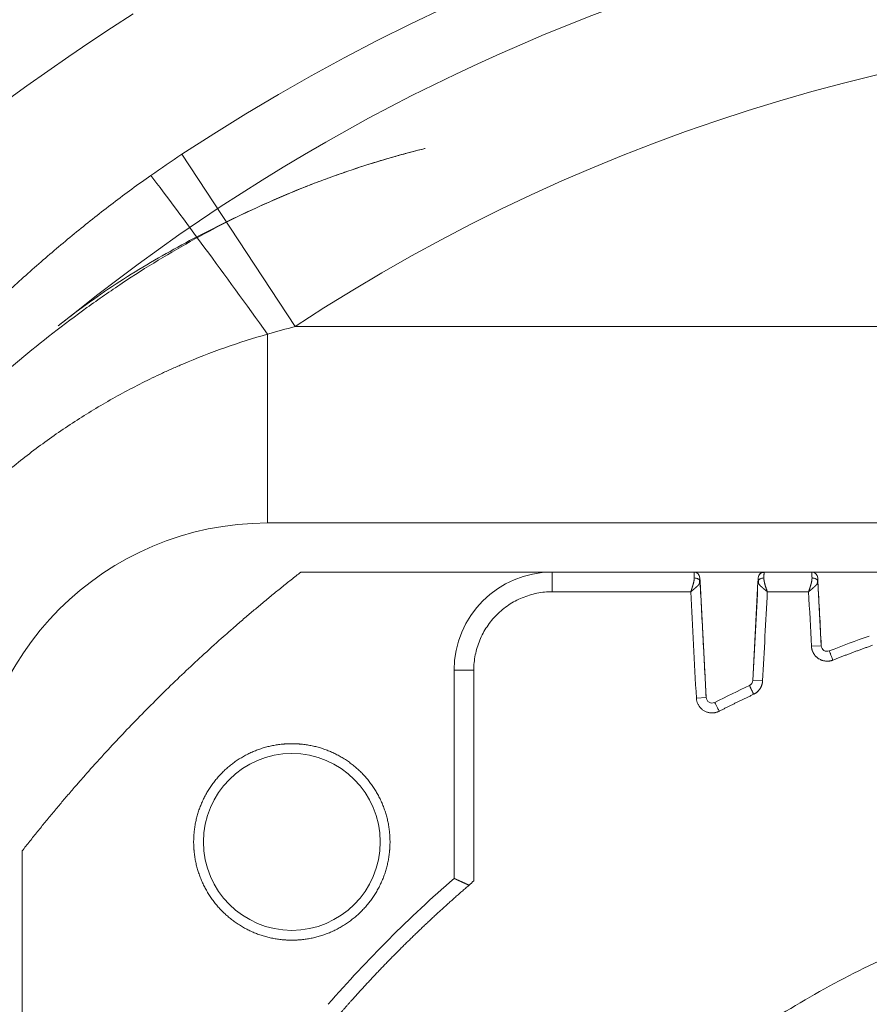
# Model space of a CAD drawing. Header units: millimetres. Extents: x 51337 to 61814, y -21781 to -12277.
# Tile 249 of 256: x 59190 to 59233, y -20671 to -20621. Entities that reach past the tile are written whole.
import ezdxf

# ---------------------------------------------------------------- set-up
doc = ezdxf.new("R2010")
doc.units = ezdxf.units.MM
doc.header["$LTSCALE"] = 0.3175
doc.layers.add('1轮廓实线层', color=7, linetype='Continuous', lineweight=18)

msp = doc.modelspace()

# ---------------------------------------------------------------- linework, layer by layer
at = {"layer": '1轮廓实线层'}
for p, q in [((59198.42383, -20627.71203), (59204.20186, -20636.47664)), ((59204.20186, -20636.47664), (59306.38491, -20636.47664)), ((59202.79339, -20646.47664), (59202.79339, -20636.86481)), ((59202.79339, -20646.47664), (59307.79339, -20646.47664)), ((59217.29337, -20648.97664), (59204.48738, -20648.97664)), ((59217.29339, -20648.97664), (59224.5087, -20648.97664)), ((59224.5087, -20648.97664), (59217.29339, -20648.97664)), ((59217.29339, -20648.97664), (59217.29339, -20649.97664)), ((59228.07807, -20648.97664), (59224.5087, -20648.97664)), ((59230.5087, -20648.97664), (59228.07807, -20648.97664)), ((59234.07807, -20648.97664), (59230.5087, -20648.97664)), ((59225.12796, -20655.36068), (59224.81937, -20649.47252)), ((59227.76747, -20649.47104), (59227.50451, -20654.48875)), ((59230.98993, -20652.7269), (59230.81937, -20649.47252)), ((59230.98993, -20652.7269), (59230.49061, -20652.75307)), ((59212.29339, -20664.56764), (59212.29339, -20653.97664)), ((59213.29339, -20653.97664), (59212.29339, -20653.97664)), ((59212.29339, -20653.97664), (59212.29339, -20664.56763)), ((59227.50451, -20654.48875), (59228.00382, -20654.51491)), ((59225.12796, -20655.36068), (59224.62864, -20655.38685)), ((59190.29339, -20663.17064), (59190.29339, -20675.97663))]:
    msp.add_line(p, q, dxfattribs=at)
msp.add_circle((59204.02814, -20662.7114), 4.5, dxfattribs=at)
for centre, radius, start, end in [((59255.29339, -20713.97664), 131, 111.4089979, 195.2952895), ((59255.29339, -20711.55409), 126, 112.9992146, 195.2952895), ((59255.29339, -20712.0386), 120, 105.6266319, 195.8396374), ((59255.29339, -20713.97664), 117.32051, 300.7584308, 103.5504853), ((59255.29339, -20713.97664), 103.32342, 56.6053122, 123.3946878), ((59255.29339, -20713.97664), 100, 39.174341, 129.1690367), ((59255.29339, -20713.97664), 116, 122.4304845, 196.1062633), ((59255.29339, -20713.97664), 116, 122.4304845, 195.8396374), ((59255.29339, -20713.97664), 110.66987, 122.4304845, 205.6561683), ((59255.29339, -20713.97664), 92.82561, 56.6053122, 123.3946878), ((59202.79339, -20661.47664), 15, 90, 180), ((59217.29339, -20653.97664), 5, 90, 180), ((59217.29339, -20653.97664), 5, 90, 180), ((59224.5087, -20649.27664), 0.3, 3, 90), ((59228.07807, -20649.27664), 0.3, 131.940689, 177), ((59228.07807, -20649.27664), 0.3, 90, 114.190278), ((59230.5087, -20649.27664), 0.3, 3, 90), ((59255.29339, -20713.97664), 65.5, 109.4922739, 111.3953014), ((59255.29339, -20713.97664), 65.5, 109.4922739, 111.3953014), ((59231.28952, -20652.7112), 0.3, 183, 291.395301), ((59231.28952, -20652.7112), 0.3, 183, 291.395301), ((59227.20492, -20654.47304), 0.3, 295.26949, 357), ((59227.20492, -20654.47304), 0.3, 295.26949, 357), ((59255.29339, -20713.97664), 65.5, 115.2694902, 116.9934161), ((59255.29339, -20713.97664), 65.5, 115.2694902, 116.9934162), ((59225.42755, -20655.34498), 0.3, 183, 296.993452), ((59225.42755, -20655.34498), 0.3, 183, 296.993416), ((59255.29339, -20713.97664), 65.5, 131.0326163, 138.9673837)]:
    msp.add_arc(centre, radius, start, end, dxfattribs=at)
msp.add_ellipse((59202.79339, -20637.44706), major_axis=(8.7694, -12.16954), ratio=0.02270452, start_param=1.60229361, end_param=2.3464958, dxfattribs=at)
for points, knots in [([(59202.78816, -20630.17682), (59202.84148, -20630.15301), (59202.8948, -20630.12932), (59203.57402, -20629.82898), (59204.19978, -20629.56826), (59205.13421, -20629.20143), (59205.44589, -20629.08288), (59206.05852, -20628.85692), (59206.3602, -20628.7492), (59207.24827, -20628.44166), (59207.81838, -20628.25732), (59208.62027, -20628.01246), (59208.87984, -20627.93577), (59209.36852, -20627.79536), (59209.59583, -20627.73214), (59210.00756, -20627.62026), (59210.19331, -20627.57127), (59210.49806, -20627.49222), (59210.61832, -20627.46179), (59210.74161, -20627.43079), (59210.77328, -20627.42288), (59210.81468, -20627.41256), (59210.82448, -20627.41013), (59210.82196, -20627.41075), (59210.77797, -20627.42163), (59210.60549, -20627.46503), (59210.48119, -20627.49654), (59210.17176, -20627.57693), (59209.98492, -20627.6263), (59209.35833, -20627.79693), (59208.86373, -20627.93774), (59208.05213, -20628.18615), (59207.76952, -20628.27529), (59207.19517, -20628.46262), (59206.90204, -20628.56121), (59206.00881, -20628.87169), (59205.39508, -20629.09821), (59204.14435, -20629.59091), (59203.50631, -20629.8577), (59202.23841, -20630.42093), (59201.60527, -20630.71859), (59199.71281, -20631.65915), (59198.4607, -20632.3498), (59196.60626, -20633.47777), (59195.99066, -20633.87001), (59194.77991, -20634.67582), (59194.18353, -20635.09006), (59192.41951, -20636.36412), (59191.27697, -20637.25526), (59189.04806, -20639.10631), (59187.96152, -20640.066), (59185.83572, -20642.04218), (59184.7963, -20643.05847), (59182.76294, -20645.14536), (59181.76953, -20646.21579), (59179.85178, -20648.40097), (59178.92576, -20649.51781), (59177.15378, -20651.80862), (59176.30797, -20652.98271), (59175.11015, -20654.7928), (59174.72268, -20655.40431), (59173.97288, -20656.64432), (59173.61199, -20657.2706), (59172.9231, -20658.52747), (59172.59447, -20659.15913), (59172.00479, -20660.35485), (59171.73987, -20660.91944), (59171.48844, -20661.48289)], [0, 0, 0, 0, 0.00266449, 0.00266449, 0.03394236, 0.03394236, 0.04958129, 0.04958129, 0.06522023, 0.06522023, 0.0964981, 0.0964981, 0.11213703, 0.11213703, 0.12777597, 0.12777597, 0.1434149, 0.1434149, 0.15905384, 0.15905384, 0.1668733, 0.1668733, 0.17469277, 0.17469277, 0.1903317, 0.1903317, 0.20597064, 0.20597064, 0.22160957, 0.22160957, 0.25288744, 0.25288744, 0.26852638, 0.26852638, 0.28416531, 0.28416531, 0.31544318, 0.31544318, 0.34672105, 0.34672105, 0.37799892, 0.37799892, 0.44055466, 0.44055466, 0.47183253, 0.47183253, 0.5031104, 0.5031104, 0.56566614, 0.56566614, 0.62822188, 0.62822188, 0.69077762, 0.69077762, 0.75333336, 0.75333336, 0.8158891, 0.8158891, 0.87844483, 0.87844483, 0.9097227, 0.9097227, 0.94100057, 0.94100057, 0.97227844, 0.97227844, 1, 1, 1, 1]), ([(59170.10035, -20655.53344), (59170.5576, -20654.8836), (59171.02622, -20654.2439), (59171.98486, -20652.98355), (59172.47488, -20652.36289), (59173.47454, -20651.13897), (59173.98417, -20650.53571), (59175.02063, -20649.34432), (59175.54745, -20648.7562), (59176.61514, -20647.59216), (59177.156, -20647.01624), (59178.24792, -20645.87299), (59178.79897, -20645.30564), (59179.63016, -20644.45821), (59179.90804, -20644.17629), (59180.46469, -20643.61342), (59180.74343, -20643.33251), (59181.3014, -20642.77137), (59181.58063, -20642.49115), (59182.13935, -20641.93116), (59182.69832, -20641.37162), (59183.25767, -20640.81284), (59183.81728, -20640.25452), (59184.09722, -20639.97559), (59184.93776, -20639.13983), (59185.49905, -20638.584), (59186.62656, -20637.47817), (59187.19281, -20636.92821), (59188.33413, -20635.83818), (59188.90921, -20635.29812), (59190.07186, -20634.2317), (59190.65942, -20633.70535), (59191.85004, -20632.66949), (59192.45309, -20632.15999), (59193.67699, -20631.16025), (59194.29784, -20630.67002), (59195.55905, -20629.71065), (59196.19941, -20629.24151), (59196.85018, -20628.78361)], [0, 0, 0, 0, 0.0625, 0.0625, 0.125, 0.125, 0.1875, 0.1875, 0.25, 0.25, 0.3125, 0.3125, 0.375, 0.375, 0.40625, 0.40625, 0.4375, 0.4375, 0.46875, 0.46875, 0.5, 0.53125, 0.53125, 0.5625, 0.5625, 0.625, 0.625, 0.6875, 0.6875, 0.75, 0.75, 0.8125, 0.8125, 0.875, 0.875, 0.9375, 0.9375, 1, 1, 1, 1]), ([(59192.13236, -20636.44806), (59192.16661, -20636.42022), (59192.20092, -20636.39245), (59192.72135, -20635.97311), (59193.22291, -20635.59358), (59194.23806, -20634.86623), (59194.75112, -20634.51855), (59196.30393, -20633.51518), (59197.35722, -20632.89872), (59199.48861, -20631.74292), (59200.56847, -20631.20304), (59202.03203, -20630.51825), (59202.41062, -20630.34535), (59202.78814, -20630.17679)], [0, 0, 0, 0, 0.01044856, 0.01044856, 0.15814611, 0.15814611, 0.30584365, 0.30584365, 0.60123873, 0.60123873, 0.89663382, 0.89663382, 1, 1, 1, 1]), ([(59202.79339, -20636.86481), (59202.05767, -20637.07185), (59201.33061, -20637.30253), (59199.89322, -20637.80979), (59199.18289, -20638.08637), (59198.39302, -20638.42306), (59198.30539, -20638.46082), (59198.13038, -20638.53707), (59198.04298, -20638.57555), (59197.78146, -20638.69195), (59197.26094, -20638.92856), (59196.74788, -20639.17655), (59195.73157, -20639.68749), (59195.06708, -20640.04803), (59193.76385, -20640.80861), (59193.12511, -20641.20865), (59191.8736, -20642.04868), (59191.26083, -20642.48868), (59190.06187, -20643.40967), (59189.47568, -20643.89067), (59188.76013, -20644.51845), (59188.54675, -20644.70878), (59188.33533, -20644.90213), (59188.19481, -20645.0317), (59188.12479, -20645.0968), (59187.77625, -20645.42358), (59187.50209, -20645.68929), (59186.69358, -20646.49923), (59186.1732, -20647.05627), (59185.42036, -20647.91727), (59185.17404, -20648.20851), (59184.81148, -20648.65172), (59184.69178, -20648.80052), (59184.51397, -20649.0253), (59184.45496, -20649.10052), (59184.33765, -20649.25133), (59183.81297, -20649.93158), (59183.31685, -20650.62615), (59182.47791, -20651.88258), (59182.07996, -20652.52162), (59181.32579, -20653.82077), (59180.96956, -20654.48088), (59180.29837, -20655.82204), (59179.98339, -20656.50309), (59179.3952, -20657.88651), (59179.12198, -20658.58888), (59178.61876, -20660.01579), (59178.38876, -20660.74034), (59178.18155, -20661.47664)], [0, 0, 0, 0, 0.0625, 0.0625, 0.125, 0.125, 0.1328125, 0.1328125, 0.140625, 0.140625, 0.15625, 0.1875, 0.1875, 0.25, 0.25, 0.3125, 0.3125, 0.375, 0.375, 0.4375, 0.4375, 0.453125, 0.4609375, 0.4609375, 0.46875, 0.46875, 0.5, 0.5, 0.5625, 0.5625, 0.59375, 0.59375, 0.609375, 0.609375, 0.6171875, 0.6171875, 0.625, 0.6875, 0.6875, 0.75, 0.75, 0.8125, 0.8125, 0.875, 0.875, 0.9375, 0.9375, 1, 1, 1, 1]), ([(59224.51971, -20649.27679), (59224.51956, -20649.27289), (59224.51928, -20649.26509), (59224.51886, -20649.25366), (59224.51845, -20649.24243), (59224.51805, -20649.23142), (59224.51765, -20649.22063), (59224.51727, -20649.21007), (59224.51689, -20649.19973), (59224.51652, -20649.18962), (59224.51616, -20649.17974), (59224.51581, -20649.17009), (59224.51547, -20649.16066), (59224.51513, -20649.15147), (59224.51481, -20649.14251), (59224.51449, -20649.13378), (59224.51418, -20649.12529), (59224.51388, -20649.11703), (59224.51359, -20649.10901), (59224.5133, -20649.10123), (59224.51303, -20649.09368), (59224.51276, -20649.08637), (59224.5125, -20649.0793), (59224.51225, -20649.07246), (59224.51201, -20649.06586), (59224.51178, -20649.0595), (59224.51156, -20649.05338), (59224.51134, -20649.0475), (59224.51113, -20649.04186), (59224.51093, -20649.03645), (59224.51074, -20649.03128), (59224.51056, -20649.02635), (59224.51039, -20649.02166), (59224.51022, -20649.01721), (59224.51007, -20649.01299), (59224.50992, -20649.00901), (59224.50978, -20649.00526), (59224.50965, -20649.00175), (59224.50952, -20648.99847), (59224.50941, -20648.99542), (59224.5093, -20648.99261), (59224.50921, -20648.99003), (59224.50912, -20648.98768), (59224.50904, -20648.98556), (59224.50897, -20648.98366), (59224.5089, -20648.982), (59224.50885, -20648.98056), (59224.5088, -20648.97935), (59224.50876, -20648.97836), (59224.50873, -20648.97759), (59224.50871, -20648.97704), (59224.5087, -20648.9768), (59224.5087, -20648.9767), (59224.5087, -20648.97664)], [0, 0, 0, 0, 0.02079045, 0.04153715, 0.06224009, 0.08289928, 0.10351473, 0.12408644, 0.14461441, 0.16509865, 0.18553917, 0.20593596, 0.22628903, 0.2465984, 0.26686405, 0.287086, 0.30726426, 0.32739882, 0.34748969, 0.36753688, 0.38754039, 0.40750022, 0.42741639, 0.44728889, 0.46711773, 0.48690292, 0.50664446, 0.52634236, 0.54599662, 0.56560724, 0.58517424, 0.60469761, 0.62417737, 0.64361351, 0.66300605, 0.68235498, 0.70166032, 0.72092207, 0.74014023, 0.75931482, 0.77844583, 0.79753327, 0.81657715, 0.83557747, 0.85453424, 0.87344747, 0.89231715, 0.91114331, 0.92992593, 0.94866504, 0.96736062, 0.9860127, 1, 1, 1, 1]), ([(59228.07734, -20648.99674), (59228.0406, -20648.98974), (59227.98718, -20648.99201), (59227.91755, -20649.02159), (59227.88638, -20649.04511), (59227.87156, -20649.05904)], [0, 0, 0, 0, 0.49318974, 0.74677962, 1, 1, 1, 1]), ([(59228.07807, -20648.97664), (59228.07807, -20648.9767), (59228.07807, -20648.97681), (59228.07806, -20648.97714), (59228.07803, -20648.9778), (59228.07799, -20648.97875), (59228.07795, -20648.97997), (59228.07789, -20648.98146), (59228.07782, -20648.98324), (59228.07774, -20648.98529), (59228.07765, -20648.98762), (59228.07756, -20648.99023), (59228.07745, -20648.99313), (59228.07733, -20648.99632), (59228.0772, -20648.99978), (59228.07706, -20649.00354), (59228.07691, -20649.00759), (59228.07674, -20649.01192), (59228.07657, -20649.01654), (59228.07639, -20649.02146), (59228.0762, -20649.02666), (59228.07599, -20649.03216), (59228.07578, -20649.03795), (59228.07556, -20649.04403), (59228.07532, -20649.0504), (59228.07508, -20649.05707), (59228.07482, -20649.06403), (59228.07456, -20649.07129), (59228.07428, -20649.07884), (59228.074, -20649.08667), (59228.0737, -20649.09481), (59228.07339, -20649.10323), (59228.07308, -20649.11194), (59228.07275, -20649.12095), (59228.07241, -20649.13024), (59228.07206, -20649.13982), (59228.0717, -20649.14969), (59228.07133, -20649.15985), (59228.07095, -20649.17029), (59228.07056, -20649.18101), (59228.07016, -20649.19201), (59228.06975, -20649.2033), (59228.06933, -20649.21486), (59228.0689, -20649.2267), (59228.06845, -20649.23881), (59228.068, -20649.25119), (59228.06754, -20649.26383), (59228.06722, -20649.27247), (59228.06706, -20649.27679)], [0, 0, 0, 0, 0.01613645, 0.0368212, 0.05755942, 0.07835114, 0.09919634, 0.12009505, 0.14104726, 0.16205299, 0.18311225, 0.20422504, 0.22539137, 0.24661125, 0.26788469, 0.28921169, 0.31059226, 0.33202641, 0.35351415, 0.37505548, 0.39665041, 0.41829895, 0.4400011, 0.46175688, 0.48356628, 0.50542932, 0.52734601, 0.54931635, 0.57134034, 0.593418, 0.61554933, 0.63773434, 0.65997303, 0.68226542, 0.7046115, 0.72701129, 0.74946478, 0.771972, 0.79453294, 0.81714761, 0.83981601, 0.86253816, 0.88531406, 0.90814371, 0.93102713, 0.95396431, 0.97695526, 1, 1, 1, 1]), ([(59230.5087, -20648.97664), (59230.10359, -20648.97664), (59229.2961, -20648.97664), (59228.4859, -20648.97664), (59228.08079, -20648.97664), (59228.07807, -20648.97664)], [0, 0, 0, 0, 0.5, 0.99664307, 1, 1, 1, 1]), ([(59230.51971, -20649.27679), (59230.51956, -20649.27289), (59230.51928, -20649.26509), (59230.51886, -20649.25366), (59230.51845, -20649.24243), (59230.51805, -20649.23142), (59230.51765, -20649.22063), (59230.51727, -20649.21007), (59230.51689, -20649.19973), (59230.51652, -20649.18962), (59230.51616, -20649.17974), (59230.51581, -20649.17009), (59230.51547, -20649.16066), (59230.51513, -20649.15147), (59230.51481, -20649.14251), (59230.51449, -20649.13378), (59230.51418, -20649.12529), (59230.51388, -20649.11703), (59230.51359, -20649.10901), (59230.5133, -20649.10123), (59230.51303, -20649.09368), (59230.51276, -20649.08637), (59230.5125, -20649.0793), (59230.51225, -20649.07246), (59230.51201, -20649.06586), (59230.51178, -20649.0595), (59230.51156, -20649.05338), (59230.51134, -20649.0475), (59230.51113, -20649.04186), (59230.51093, -20649.03645), (59230.51074, -20649.03128), (59230.51056, -20649.02635), (59230.51039, -20649.02166), (59230.51022, -20649.01721), (59230.51007, -20649.01299), (59230.50992, -20649.00901), (59230.50978, -20649.00526), (59230.50965, -20649.00175), (59230.50952, -20648.99847), (59230.50941, -20648.99542), (59230.5093, -20648.99261), (59230.50921, -20648.99003), (59230.50912, -20648.98768), (59230.50904, -20648.98556), (59230.50897, -20648.98366), (59230.5089, -20648.982), (59230.50885, -20648.98056), (59230.5088, -20648.97935), (59230.50876, -20648.97836), (59230.50873, -20648.97759), (59230.50871, -20648.97704), (59230.5087, -20648.9768), (59230.5087, -20648.9767), (59230.5087, -20648.97664)], [0, 0, 0, 0, 0.02079045, 0.04153715, 0.06224009, 0.08289928, 0.10351473, 0.12408644, 0.14461441, 0.16509865, 0.18553917, 0.20593596, 0.22628903, 0.2465984, 0.26686405, 0.287086, 0.30726426, 0.32739882, 0.34748969, 0.36753688, 0.38754039, 0.40750022, 0.42741639, 0.44728889, 0.46711773, 0.48690292, 0.50664446, 0.52634236, 0.54599662, 0.56560724, 0.58517424, 0.60469761, 0.62417737, 0.64361351, 0.66300605, 0.68235498, 0.70166032, 0.72092207, 0.74014023, 0.75931482, 0.77844583, 0.79753327, 0.81657715, 0.83557747, 0.85453424, 0.87344747, 0.89231715, 0.91114331, 0.92992593, 0.94866504, 0.96736062, 0.9860127, 1, 1, 1, 1]), ([(59224.34511, -20649.97664), (59224.34688, -20649.97169), (59224.35042, -20649.96181), (59224.35566, -20649.94702), (59224.36084, -20649.93228), (59224.36594, -20649.91762), (59224.37098, -20649.90302), (59224.37594, -20649.88849), (59224.38084, -20649.87404), (59224.38566, -20649.85967), (59224.39042, -20649.84538), (59224.39511, -20649.83117), (59224.39973, -20649.81705), (59224.40428, -20649.80302), (59224.40876, -20649.78908), (59224.41317, -20649.77523), (59224.41751, -20649.76148), (59224.42178, -20649.74782), (59224.42599, -20649.73427), (59224.43012, -20649.72081), (59224.43419, -20649.70747), (59224.43818, -20649.69422), (59224.44211, -20649.68109), (59224.44596, -20649.66806), (59224.44975, -20649.65515), (59224.45347, -20649.64235), (59224.45711, -20649.62966), (59224.46069, -20649.61709), (59224.4642, -20649.60464), (59224.46764, -20649.59231), (59224.47241, -20649.57508), (59224.47828, -20649.55312), (59224.48491, -20649.52666), (59224.49097, -20649.50079), (59224.49645, -20649.47552), (59224.50135, -20649.45087), (59224.50568, -20649.42684), (59224.50943, -20649.40345), (59224.5126, -20649.3807), (59224.51519, -20649.3586), (59224.51721, -20649.33714), (59224.51865, -20649.31636), (59224.51954, -20649.2962), (59224.51965, -20649.28324), (59224.51971, -20649.27679)], [0, 0, 0, 0, 0.01975926, 0.03942234, 0.05898941, 0.07846064, 0.09783622, 0.11711631, 0.13630111, 0.1553908, 0.17438556, 0.19328559, 0.21209108, 0.23080222, 0.24941922, 0.26794228, 0.2863716, 0.30470739, 0.32294987, 0.34109924, 0.35915573, 0.37711956, 0.39499095, 0.41277013, 0.43045734, 0.44805282, 0.46555679, 0.4829695, 0.50029121, 0.51752216, 0.53466261, 0.57285755, 0.61060887, 0.64792749, 0.68482471, 0.72131223, 0.75740215, 0.79310694, 0.82843954, 0.86341324, 0.89804178, 0.93233932, 0.9663204, 1, 1, 1, 1]), ([(59224.8193, -20649.47104), (59224.81935, -20649.47261), (59224.81947, -20649.47575), (59224.81932, -20649.4806), (59224.81893, -20649.48559), (59224.81828, -20649.49071), (59224.81736, -20649.49598), (59224.81616, -20649.50138), (59224.81469, -20649.50693), (59224.81294, -20649.51262), (59224.8109, -20649.51844), (59224.80857, -20649.52441), (59224.80595, -20649.53051), (59224.80303, -20649.53676), (59224.79981, -20649.54315), (59224.79629, -20649.54968), (59224.79245, -20649.55635), (59224.78831, -20649.56317), (59224.78385, -20649.57012), (59224.77908, -20649.57722), (59224.77399, -20649.58446), (59224.76858, -20649.59184), (59224.76285, -20649.59936), (59224.7568, -20649.60703), (59224.75042, -20649.61484), (59224.74372, -20649.62279), (59224.73669, -20649.63088), (59224.72934, -20649.63912), (59224.72167, -20649.6475), (59224.71367, -20649.65602), (59224.70535, -20649.66468), (59224.69671, -20649.67348), (59224.68775, -20649.68243), (59224.67847, -20649.69152), (59224.66889, -20649.70075), (59224.65899, -20649.71012), (59224.64878, -20649.71963), (59224.63828, -20649.72929), (59224.62747, -20649.73908), (59224.61637, -20649.74902), (59224.60499, -20649.7591), (59224.59332, -20649.76931), (59224.58138, -20649.77967), (59224.56918, -20649.79017), (59224.55671, -20649.8008), (59224.54399, -20649.81158), (59224.53102, -20649.82249), (59224.51782, -20649.83354), (59224.50439, -20649.84472), (59224.49075, -20649.85605), (59224.47691, -20649.86751), (59224.46287, -20649.8791), (59224.44865, -20649.89083), (59224.43425, -20649.9027), (59224.4197, -20649.91469), (59224.40501, -20649.92683), (59224.39018, -20649.93909), (59224.37524, -20649.95148), (59224.3602, -20649.96401), (59224.35015, -20649.97242), (59224.34511, -20649.97664)], [0, 0, 0, 0, 0.01327512, 0.02668107, 0.04021847, 0.05388793, 0.06769004, 0.08162538, 0.09569451, 0.10989796, 0.12423628, 0.13870996, 0.15331952, 0.16806543, 0.18294816, 0.19796818, 0.21312594, 0.22842185, 0.24385636, 0.25942987, 0.27514278, 0.29099547, 0.30698834, 0.32312175, 0.33939605, 0.35581161, 0.37236876, 0.38906784, 0.40590916, 0.42289305, 0.44001982, 0.45728977, 0.47470318, 0.49226035, 0.50996156, 0.52780708, 0.54579717, 0.5639321, 0.58221211, 0.60063747, 0.61920839, 0.63792514, 0.65678792, 0.67579698, 0.69495253, 0.71425478, 0.73370394, 0.75330023, 0.77304384, 0.79293496, 0.8129738, 0.83316054, 0.85349535, 0.87397843, 0.89460995, 0.91539008, 0.93631898, 0.95739683, 0.97862378, 1, 1, 1, 1]), ([(59224.8193, -20649.47104), (59224.81866, -20649.45892), (59224.81432, -20649.43395), (59224.79704, -20649.39616), (59224.76838, -20649.36032), (59224.72905, -20649.32885), (59224.68116, -20649.30385), (59224.61017, -20649.28088), (59224.5543, -20649.27586), (59224.51971, -20649.27679)], [0, 0, 0, 0, 0.12509682, 0.25020615, 0.37531547, 0.5004248, 0.62553413, 0.75064346, 1, 1, 1, 1]), ([(59228.24166, -20649.97664), (59228.23817, -20649.97371), (59228.2312, -20649.96787), (59228.22075, -20649.95915), (59228.21035, -20649.9505), (59228.2, -20649.94191), (59228.18971, -20649.93338), (59228.17948, -20649.92492), (59228.16932, -20649.91653), (59228.15923, -20649.9082), (59228.14921, -20649.89993), (59228.13928, -20649.89173), (59228.12942, -20649.88359), (59228.11966, -20649.87552), (59228.10999, -20649.86752), (59228.10041, -20649.85959), (59228.09093, -20649.85172), (59228.08155, -20649.84391), (59228.07228, -20649.83618), (59228.06312, -20649.82851), (59228.05407, -20649.8209), (59228.04513, -20649.81337), (59228.03631, -20649.8059), (59228.02761, -20649.7985), (59228.01904, -20649.79117), (59228.01059, -20649.78391), (59228.00227, -20649.77671), (59227.99408, -20649.76958), (59227.98602, -20649.76252), (59227.9781, -20649.75553), (59227.97031, -20649.74861), (59227.96266, -20649.74175), (59227.95515, -20649.73497), (59227.94778, -20649.72825), (59227.94056, -20649.7216), (59227.93348, -20649.71503), (59227.92654, -20649.70852), (59227.91976, -20649.70207), (59227.91312, -20649.6957), (59227.90663, -20649.6894), (59227.90028, -20649.68317), (59227.89409, -20649.677), (59227.88805, -20649.67091), (59227.88216, -20649.66488), (59227.87642, -20649.65892), (59227.87084, -20649.65304), (59227.86541, -20649.64722), (59227.86013, -20649.64147), (59227.855, -20649.63579), (59227.85003, -20649.63018), (59227.84521, -20649.62464), (59227.84054, -20649.61917), (59227.83602, -20649.61377), (59227.83166, -20649.60843), (59227.82745, -20649.60317), (59227.82339, -20649.59798), (59227.81948, -20649.59285), (59227.81572, -20649.5878), (59227.81211, -20649.58281), (59227.80865, -20649.57789), (59227.80534, -20649.57304), (59227.80218, -20649.56827), (59227.79916, -20649.56356), (59227.79629, -20649.55891), (59227.79356, -20649.55434), (59227.79097, -20649.54984), (59227.78853, -20649.5454), (59227.78623, -20649.54104), (59227.78407, -20649.53674), (59227.78205, -20649.53251), (59227.78016, -20649.52835), (59227.77841, -20649.52426), (59227.7768, -20649.52024), (59227.77532, -20649.51628), (59227.77396, -20649.51239), (59227.77275, -20649.50858), (59227.77165, -20649.50482), (59227.77069, -20649.50114), (59227.76985, -20649.49753), (59227.76914, -20649.49398), (59227.76854, -20649.4905), (59227.76807, -20649.48709), (59227.76772, -20649.48375), (59227.76748, -20649.48047), (59227.76736, -20649.47726), (59227.76735, -20649.47412), (59227.76743, -20649.47206), (59227.76747, -20649.47104)], [0, 0, 0, 0, 0.01482269, 0.02957057, 0.04424371, 0.05884216, 0.07336595, 0.08781515, 0.10218981, 0.11648997, 0.1307157, 0.14486705, 0.15894407, 0.17294682, 0.18687536, 0.20072974, 0.21451003, 0.22821628, 0.24184856, 0.25540692, 0.26889144, 0.28230218, 0.29563919, 0.30890255, 0.32209233, 0.33520859, 0.3482514, 0.36122084, 0.37411698, 0.38693988, 0.39968963, 0.4123663, 0.42496997, 0.43750071, 0.44995861, 0.46234375, 0.47465621, 0.48689608, 0.49906344, 0.51115837, 0.52318097, 0.53513134, 0.54700955, 0.5588157, 0.5705499, 0.58221224, 0.59380281, 0.60532172, 0.61676907, 0.62814497, 0.63944952, 0.65068283, 0.66184502, 0.67293619, 0.68395647, 0.69490596, 0.7057848, 0.7165931, 0.72733098, 0.73799858, 0.74859602, 0.75912344, 0.76958097, 0.77996875, 0.79028692, 0.80053562, 0.810715, 0.8208252, 0.83086639, 0.84083872, 0.85074234, 0.86057742, 0.87034412, 0.88004261, 0.88967307, 0.89923567, 0.90873059, 0.91815802, 0.92751813, 0.93681114, 0.94603722, 0.95519659, 0.96428945, 0.973316, 0.98227646, 0.99117105, 1, 1, 1, 1]), ([(59228.06706, -20649.27679), (59228.03247, -20649.27586), (59227.9766, -20649.28088), (59227.90561, -20649.30385), (59227.85772, -20649.32885), (59227.81839, -20649.36032), (59227.78973, -20649.39616), (59227.77245, -20649.43395), (59227.76811, -20649.45892), (59227.76747, -20649.47104)], [0, 0, 0, 0, 0.24935533, 0.37446404, 0.49957276, 0.62468147, 0.74979019, 0.8748989, 1, 1, 1, 1]), ([(59228.06706, -20649.27679), (59228.06708, -20649.28026), (59228.06711, -20649.28723), (59228.06737, -20649.29789), (59228.06779, -20649.30874), (59228.06838, -20649.31978), (59228.06914, -20649.33102), (59228.07007, -20649.34245), (59228.07117, -20649.35407), (59228.07244, -20649.36588), (59228.07387, -20649.37789), (59228.07548, -20649.39009), (59228.07725, -20649.40247), (59228.0792, -20649.41505), (59228.08131, -20649.42781), (59228.0836, -20649.44076), (59228.08605, -20649.45389), (59228.08867, -20649.46721), (59228.09146, -20649.4807), (59228.09443, -20649.49438), (59228.09756, -20649.50823), (59228.10085, -20649.52226), (59228.10432, -20649.53647), (59228.10796, -20649.55085), (59228.11177, -20649.56539), (59228.1167, -20649.58358), (59228.12281, -20649.60556), (59228.13016, -20649.6315), (59228.13782, -20649.65794), (59228.14577, -20649.68486), (59228.15402, -20649.71225), (59228.16256, -20649.7401), (59228.17141, -20649.76838), (59228.18055, -20649.79708), (59228.18999, -20649.82617), (59228.19973, -20649.85563), (59228.20977, -20649.88545), (59228.22011, -20649.91559), (59228.23073, -20649.94604), (59228.23801, -20649.96641), (59228.24166, -20649.97664)], [0, 0, 0, 0, 0.01820512, 0.03649684, 0.05487758, 0.07334972, 0.09191562, 0.1105776, 0.12933793, 0.14819888, 0.16716264, 0.18623139, 0.20540727, 0.22469239, 0.24408882, 0.26359858, 0.28322367, 0.30296607, 0.32282768, 0.34281042, 0.36291613, 0.38314664, 0.40350375, 0.42398921, 0.44460475, 0.46535206, 0.50094825, 0.53693522, 0.57331519, 0.61009031, 0.64726264, 0.6848342, 0.72280693, 0.76118271, 0.79996338, 0.8391507, 0.87874639, 0.9187521, 0.95916945, 1, 1, 1, 1]), ([(59230.34511, -20649.97664), (59230.34688, -20649.97169), (59230.35042, -20649.96181), (59230.35566, -20649.94702), (59230.36084, -20649.93228), (59230.36594, -20649.91762), (59230.37098, -20649.90302), (59230.37594, -20649.88849), (59230.38084, -20649.87404), (59230.38566, -20649.85967), (59230.39042, -20649.84538), (59230.39511, -20649.83117), (59230.39973, -20649.81705), (59230.40428, -20649.80302), (59230.40876, -20649.78908), (59230.41317, -20649.77523), (59230.41751, -20649.76148), (59230.42178, -20649.74782), (59230.42599, -20649.73427), (59230.43012, -20649.72081), (59230.43419, -20649.70747), (59230.43818, -20649.69422), (59230.44211, -20649.68109), (59230.44596, -20649.66806), (59230.44975, -20649.65515), (59230.45347, -20649.64235), (59230.45711, -20649.62966), (59230.46069, -20649.61709), (59230.4642, -20649.60464), (59230.46764, -20649.59231), (59230.47241, -20649.57508), (59230.47828, -20649.55312), (59230.48491, -20649.52666), (59230.49097, -20649.50079), (59230.49645, -20649.47552), (59230.50135, -20649.45087), (59230.50568, -20649.42684), (59230.50943, -20649.40345), (59230.5126, -20649.3807), (59230.51519, -20649.3586), (59230.51721, -20649.33714), (59230.51865, -20649.31636), (59230.51954, -20649.2962), (59230.51965, -20649.28324), (59230.51971, -20649.27679)], [0, 0, 0, 0, 0.01975926, 0.03942234, 0.05898941, 0.07846064, 0.09783622, 0.11711631, 0.13630111, 0.1553908, 0.17438556, 0.19328559, 0.21209108, 0.23080222, 0.24941922, 0.26794228, 0.2863716, 0.30470739, 0.32294987, 0.34109924, 0.35915573, 0.37711956, 0.39499095, 0.41277013, 0.43045735, 0.44805282, 0.46555679, 0.4829695, 0.50029121, 0.51752216, 0.53466261, 0.57285755, 0.61060887, 0.64792749, 0.68482471, 0.72131223, 0.75740215, 0.79310694, 0.82843954, 0.86341324, 0.89804178, 0.93233932, 0.9663204, 1, 1, 1, 1]), ([(59230.8193, -20649.47104), (59230.81935, -20649.47261), (59230.81947, -20649.47575), (59230.81932, -20649.4806), (59230.81893, -20649.48559), (59230.81828, -20649.49071), (59230.81736, -20649.49598), (59230.81616, -20649.50138), (59230.81469, -20649.50693), (59230.81294, -20649.51262), (59230.8109, -20649.51844), (59230.80857, -20649.52441), (59230.80595, -20649.53051), (59230.80303, -20649.53676), (59230.79981, -20649.54315), (59230.79629, -20649.54968), (59230.79245, -20649.55635), (59230.78831, -20649.56317), (59230.78385, -20649.57012), (59230.77908, -20649.57722), (59230.77399, -20649.58446), (59230.76858, -20649.59184), (59230.76285, -20649.59936), (59230.7568, -20649.60703), (59230.75042, -20649.61484), (59230.74372, -20649.62279), (59230.73669, -20649.63088), (59230.72934, -20649.63912), (59230.72167, -20649.6475), (59230.71367, -20649.65602), (59230.70535, -20649.66468), (59230.69671, -20649.67348), (59230.68775, -20649.68243), (59230.67847, -20649.69152), (59230.66889, -20649.70075), (59230.65899, -20649.71012), (59230.64878, -20649.71963), (59230.63828, -20649.72929), (59230.62747, -20649.73908), (59230.61637, -20649.74902), (59230.60499, -20649.7591), (59230.59332, -20649.76931), (59230.58138, -20649.77967), (59230.56918, -20649.79017), (59230.55671, -20649.8008), (59230.54399, -20649.81158), (59230.53102, -20649.82249), (59230.51782, -20649.83354), (59230.50439, -20649.84472), (59230.49075, -20649.85605), (59230.47691, -20649.86751), (59230.46287, -20649.8791), (59230.44865, -20649.89083), (59230.43425, -20649.9027), (59230.4197, -20649.91469), (59230.40501, -20649.92683), (59230.39018, -20649.93909), (59230.37524, -20649.95148), (59230.3602, -20649.96401), (59230.35015, -20649.97242), (59230.34511, -20649.97664)], [0, 0, 0, 0, 0.01327512, 0.02668107, 0.04021847, 0.05388793, 0.06769004, 0.08162538, 0.09569451, 0.10989796, 0.12423628, 0.13870996, 0.15331952, 0.16806543, 0.18294816, 0.19796818, 0.21312594, 0.22842185, 0.24385636, 0.25942987, 0.27514278, 0.29099547, 0.30698834, 0.32312175, 0.33939605, 0.35581161, 0.37236876, 0.38906784, 0.40590916, 0.42289305, 0.44001982, 0.45728977, 0.47470318, 0.49226035, 0.50996156, 0.52780708, 0.54579717, 0.5639321, 0.58221211, 0.60063746, 0.61920839, 0.63792514, 0.65678792, 0.67579698, 0.69495252, 0.71425478, 0.73370394, 0.75330023, 0.77304384, 0.79293496, 0.8129738, 0.83316054, 0.85349535, 0.87397843, 0.89460995, 0.91539008, 0.93631898, 0.95739683, 0.97862378, 1, 1, 1, 1]), ([(59230.8193, -20649.47104), (59230.81866, -20649.45892), (59230.81432, -20649.43395), (59230.79704, -20649.39616), (59230.76838, -20649.36032), (59230.72905, -20649.32885), (59230.68116, -20649.30385), (59230.61017, -20649.28088), (59230.5543, -20649.27586), (59230.51971, -20649.27679)], [0, 0, 0, 0, 0.12509682, 0.25020615, 0.37531547, 0.5004248, 0.62553413, 0.75064346, 1, 1, 1, 1]), ([(59213.29339, -20653.97664), (59213.29339, -20653.71484), (59213.31917, -20653.45305), (59213.42132, -20652.93951), (59213.49768, -20652.68778), (59213.69805, -20652.20404), (59213.82206, -20651.97204), (59214.11295, -20651.53668), (59214.27984, -20651.33333), (59214.65008, -20650.96309), (59214.85343, -20650.79621), (59215.28878, -20650.50532), (59215.52078, -20650.38131), (59216.00452, -20650.18094), (59216.25625, -20650.10458), (59216.76979, -20650.00243), (59217.03159, -20649.97664), (59217.29339, -20649.97664)], [0, 0, 0, 0, 0.125, 0.125, 0.25, 0.25, 0.375, 0.375, 0.5, 0.5, 0.625, 0.625, 0.75, 0.75, 0.875, 0.875, 1, 1, 1, 1]), ([(59230.49061, -20652.75307), (59230.4909, -20652.75801), (59230.49147, -20652.76788), (59230.49267, -20652.78266), (59230.49413, -20652.79742), (59230.49587, -20652.81215), (59230.49787, -20652.82685), (59230.50015, -20652.84151), (59230.50271, -20652.85612), (59230.50553, -20652.87068), (59230.50862, -20652.88519), (59230.51198, -20652.89964), (59230.51561, -20652.91402), (59230.5195, -20652.92833), (59230.52366, -20652.94257), (59230.52808, -20652.95673), (59230.53276, -20652.9708), (59230.5377, -20652.98479), (59230.54291, -20652.99868), (59230.54836, -20653.01247), (59230.55408, -20653.02616), (59230.56004, -20653.03974), (59230.56626, -20653.05321), (59230.57272, -20653.06656), (59230.57943, -20653.07979), (59230.59189, -20653.10325), (59230.6112, -20653.13635), (59230.63904, -20653.17796), (59230.66939, -20653.21777), (59230.69995, -20653.25317), (59230.73019, -20653.28439), (59230.75963, -20653.31173), (59230.79046, -20653.33747), (59230.82257, -20653.3616), (59230.85245, -20653.38145), (59230.89227, -20653.40638), (59230.93746, -20653.43076), (59230.99019, -20653.45406), (59231.04223, -20653.47317), (59231.10002, -20653.48975), (59231.1657, -20653.50277), (59231.21581, -20653.50819), (59231.25711, -20653.51074), (59231.28524, -20653.51152), (59231.31668, -20653.51105), (59231.34381, -20653.50971), (59231.37089, -20653.50744), (59231.39787, -20653.50423), (59231.42472, -20653.5001), (59231.45142, -20653.49505), (59231.47792, -20653.48908), (59231.50421, -20653.48221), (59231.53023, -20653.47442), (59231.556, -20653.4658), (59231.5729, -20653.45931), (59231.58136, -20653.45607)], [0, 0, 0, 0, 0.00979911, 0.01959821, 0.02939732, 0.03919643, 0.04899553, 0.05879464, 0.06859375, 0.07839285, 0.08819196, 0.09799107, 0.10779017, 0.11758928, 0.12738839, 0.13718749, 0.1469866, 0.15678571, 0.16658481, 0.17638392, 0.18618303, 0.19598213, 0.20578124, 0.21558035, 0.22537945, 0.23517856, 0.26822682, 0.30127703, 0.33433129, 0.36739171, 0.39391645, 0.4204429, 0.44696801, 0.47348872, 0.50000198, 0.51804162, 0.56659684, 0.60160204, 0.63222289, 0.67641672, 0.72060504, 0.7647838, 0.77619007, 0.80260188, 0.82054601, 0.83849124, 0.85643728, 0.87438384, 0.89233064, 0.91027737, 0.92822376, 0.9461695, 0.96411432, 0.98205791, 1, 1, 1, 1]), ([(59231.58136, -20653.45607), (59231.56942, -20653.4256), (59231.55748, -20653.39513), (59231.53406, -20653.33536), (59231.52258, -20653.30606), (59231.50053, -20653.24976), (59231.48995, -20653.22276), (59231.47009, -20653.17209), (59231.46082, -20653.14843), (59231.44394, -20653.10534), (59231.43633, -20653.08591), (59231.42306, -20653.05206), (59231.41741, -20653.03762), (59231.40827, -20653.0143), (59231.40479, -20653.00542), (59231.40015, -20652.99358), (59231.39894, -20652.99047), (59231.39897, -20652.99057)], [0, 0, 0, 0, 0.12512807, 0.12512807, 0.25025614, 0.25025614, 0.37538421, 0.37538421, 0.50051228, 0.50051228, 0.62564035, 0.62564035, 0.75076842, 0.75076842, 0.87589649, 0.87589649, 1, 1, 1, 1]), ([(59225.79074, -20656.05778), (59225.77736, -20656.03154), (59225.76348, -20656.0043), (59225.73537, -20655.94915), (59225.72114, -20655.92122), (59225.6932, -20655.86639), (59225.67948, -20655.83948), (59225.65353, -20655.78854), (59225.64129, -20655.76453), (59225.61913, -20655.72103), (59225.60921, -20655.70156), (59225.59224, -20655.66826), (59225.58519, -20655.65443), (59225.57412, -20655.63272), (59225.57011, -20655.62484), (59225.56499, -20655.61481), (59225.56381, -20655.6124), (59225.5637, -20655.61233)], [0, 0, 0, 0, 0.12554101, 0.12554101, 0.25108201, 0.25108201, 0.37662302, 0.37662302, 0.50216402, 0.50216402, 0.62770503, 0.62770503, 0.75324603, 0.75324603, 0.87878704, 0.87878704, 1, 1, 1, 1]), ([(59243.29339, -20762.51529), (59241.8275, -20762.15288), (59240.37805, -20761.72403), (59237.5239, -20760.73694), (59236.11919, -20760.1787), (59233.36605, -20758.93742), (59232.01761, -20758.25438), (59229.38807, -20756.7691), (59228.10696, -20755.96686), (59225.62259, -20754.24976), (59224.41932, -20753.3349), (59222.10049, -20751.40006), (59220.98493, -20750.38008), (59218.85067, -20748.24337), (59217.83198, -20747.12665), (59215.89979, -20744.80561), (59214.98631, -20743.60129), (59213.27205, -20741.11495), (59212.47128, -20739.83293), (59210.98901, -20737.20168), (59210.30752, -20735.85247), (59209.06939, -20733.0979), (59208.51277, -20731.69256), (59207.52894, -20728.83727), (59207.10175, -20727.38733), (59206.3803, -20724.45474), (59206.08605, -20722.9721), (59205.63289, -20719.98626), (59205.47399, -20718.48307), (59205.29284, -20715.46848), (59205.27059, -20713.95708), (59205.36294, -20710.93847), (59205.47753, -20709.43125), (59205.84261, -20706.43337), (59206.0931, -20704.94271), (59206.72792, -20701.99016), (59207.11225, -20700.52827), (59208.01161, -20697.64527), (59208.52663, -20696.22415), (59209.68315, -20693.43434), (59210.32464, -20692.06565), (59211.72882, -20689.39192), (59212.49151, -20688.08688), (59214.13185, -20685.55116), (59215.00949, -20684.32048), (59216.87252, -20681.94358), (59217.85791, -20680.79735), (59219.92836, -20678.59876), (59221.01341, -20677.54639), (59223.27429, -20675.54414), (59224.45011, -20674.59426), (59226.88287, -20672.80478), (59228.1398, -20671.96518), (59230.72449, -20670.40314), (59232.05224, -20669.68071), (59234.76766, -20668.35894), (59236.15533, -20667.7596), (59238.97919, -20666.68893), (59240.4154, -20666.21761), (59243.32455, -20665.40682), (59244.79751, -20665.06737), (59247.76809, -20664.52313), (59249.26572, -20664.31834), (59252.27336, -20664.04509), (59253.78337, -20663.97664), (59255.29339, -20663.97664)], [0, 0, 0, 0, 0.03125, 0.03125, 0.0625, 0.0625, 0.09375, 0.09375, 0.125, 0.125, 0.15625, 0.15625, 0.1875, 0.1875, 0.21875, 0.21875, 0.25, 0.25, 0.28125, 0.28125, 0.3125, 0.3125, 0.34375, 0.34375, 0.375, 0.375, 0.40625, 0.40625, 0.4375, 0.4375, 0.46875, 0.46875, 0.5, 0.5, 0.53125, 0.53125, 0.5625, 0.5625, 0.59375, 0.59375, 0.625, 0.625, 0.65625, 0.65625, 0.6875, 0.6875, 0.71875, 0.71875, 0.75, 0.75, 0.78125, 0.78125, 0.8125, 0.8125, 0.84375, 0.84375, 0.875, 0.875, 0.90625, 0.90625, 0.9375, 0.9375, 0.96875, 0.96875, 1, 1, 1, 1]), ([(59212.29339, -20664.56764), (59212.29344, -20664.56766), (59212.29354, -20664.56771), (59212.29383, -20664.56784), (59212.29443, -20664.56812), (59212.29527, -20664.56852), (59212.29636, -20664.56903), (59212.2977, -20664.56965), (59212.29928, -20664.57039), (59212.3011, -20664.57124), (59212.30318, -20664.5722), (59212.3055, -20664.57327), (59212.30807, -20664.57446), (59212.3109, -20664.57576), (59212.31397, -20664.57718), (59212.3173, -20664.5787), (59212.32087, -20664.58034), (59212.3247, -20664.5821), (59212.32878, -20664.58396), (59212.33312, -20664.58594), (59212.33771, -20664.58804), (59212.34255, -20664.59024), (59212.34764, -20664.59256), (59212.35299, -20664.59499), (59212.35859, -20664.59754), (59212.36444, -20664.6002), (59212.37054, -20664.60297), (59212.3769, -20664.60585), (59212.38351, -20664.60885), (59212.39037, -20664.61196), (59212.39748, -20664.61519), (59212.40484, -20664.61852), (59212.41245, -20664.62198), (59212.42031, -20664.62554), (59212.42842, -20664.62922), (59212.43678, -20664.633), (59212.44538, -20664.63691), (59212.45422, -20664.64092), (59212.46331, -20664.64505), (59212.47264, -20664.6493), (59212.48221, -20664.65365), (59212.49295, -20664.65854), (59212.50501, -20664.66406), (59212.51857, -20664.67029), (59212.53275, -20664.67683), (59212.54757, -20664.68369), (59212.56306, -20664.69086), (59212.57921, -20664.69835), (59212.59605, -20664.70615), (59212.61357, -20664.71427), (59212.63181, -20664.7227), (59212.65075, -20664.73145), (59212.67042, -20664.74051), (59212.69081, -20664.74988), (59212.71194, -20664.75957), (59212.7338, -20664.76958), (59212.7564, -20664.7799), (59212.77975, -20664.79053), (59212.80384, -20664.80148), (59212.82867, -20664.81274), (59212.85424, -20664.82432), (59212.88054, -20664.83621), (59212.90757, -20664.84841), (59212.93531, -20664.86093), (59212.96376, -20664.87377), (59212.9929, -20664.88692), (59213.0227, -20664.90038), (59213.0429, -20664.90951), (59213.05307, -20664.91411)], [0, 0, 0, 0, 0.00853517, 0.01977859, 0.0310437, 0.04233108, 0.05364132, 0.064975, 0.07633271, 0.08771502, 0.09912251, 0.11055575, 0.1220153, 0.13350172, 0.14501557, 0.15655741, 0.16812778, 0.17972723, 0.1913563, 0.20301553, 0.21470546, 0.22642661, 0.2381795, 0.24996467, 0.26178261, 0.27363386, 0.28551891, 0.29743826, 0.30939243, 0.32138189, 0.33340715, 0.34546869, 0.35756698, 0.36970252, 0.38187576, 0.39408719, 0.40633726, 0.41862643, 0.43095516, 0.44332391, 0.45573311, 0.4681832, 0.48422017, 0.5006037, 0.51733495, 0.53441502, 0.5518449, 0.56962558, 0.58775796, 0.60624288, 0.62508116, 0.64427356, 0.66382079, 0.68372353, 0.70398244, 0.72459812, 0.74557116, 0.7669021, 0.78859146, 0.81063976, 0.83304745, 0.855815, 0.87894284, 0.90243136, 0.92628098, 0.95049205, 0.97506494, 1, 1, 1, 1]), ([(59206.23281, -20671.7342), (59206.26219, -20671.70009), (59206.3209, -20671.6319), (59206.4092, -20671.52993), (59206.49758, -20671.42825), (59206.58607, -20671.32689), (59206.67466, -20671.22583), (59206.76335, -20671.12508), (59206.85215, -20671.02465), (59206.94104, -20670.92452), (59207.03003, -20670.8247), (59207.11912, -20670.72519), (59207.2083, -20670.626), (59207.29757, -20670.52711), (59207.38694, -20670.42853), (59207.4764, -20670.33026), (59207.56594, -20670.2323), (59207.65557, -20670.13465), (59207.74529, -20670.03732), (59207.8351, -20669.94028), (59207.92499, -20669.84356), (59208.01496, -20669.74715), (59208.10501, -20669.65105), (59208.19514, -20669.55526), (59208.28535, -20669.45977), (59208.37564, -20669.3646), (59208.466, -20669.26973), (59208.55644, -20669.17517), (59208.64695, -20669.08092), (59208.73753, -20668.98698), (59208.82818, -20668.89335), (59208.91891, -20668.80002), (59209.0097, -20668.707), (59209.10055, -20668.61429), (59209.19147, -20668.52189), (59209.28246, -20668.4298), (59209.3735, -20668.33801), (59209.46461, -20668.24653), (59209.55578, -20668.15536), (59209.64701, -20668.06449), (59209.73829, -20667.97393), (59209.82963, -20667.88368), (59209.92103, -20667.79373), (59210.01248, -20667.70409), (59210.10398, -20667.61476), (59210.19553, -20667.52573), (59210.28714, -20667.437), (59210.37879, -20667.34859), (59210.47048, -20667.26047), (59210.56223, -20667.17266), (59210.65402, -20667.08516), (59210.74585, -20666.99795), (59210.83772, -20666.91106), (59210.92964, -20666.82446), (59211.02159, -20666.73817), (59211.11359, -20666.65218), (59211.20562, -20666.5665), (59211.29768, -20666.48112), (59211.38979, -20666.39604), (59211.48192, -20666.31126), (59211.57409, -20666.22678), (59211.66629, -20666.1426), (59211.75851, -20666.05873), (59211.85077, -20665.97516), (59211.94306, -20665.89188), (59212.03537, -20665.80891), (59212.1277, -20665.72623), (59212.22006, -20665.64386), (59212.31245, -20665.56178), (59212.40485, -20665.48001), (59212.49728, -20665.39853), (59212.58972, -20665.31735), (59212.68218, -20665.23646), (59212.77466, -20665.15588), (59212.86716, -20665.07559), (59212.95966, -20664.99559), (59213.02141, -20664.94244), (59213.05226, -20664.91589)], [0, 0, 0, 0, 0.01399141, 0.02796578, 0.04192307, 0.05586326, 0.0697863, 0.08369217, 0.09758083, 0.11145225, 0.12530639, 0.13914322, 0.15296271, 0.16676482, 0.18054952, 0.19431678, 0.20806658, 0.22179886, 0.23551361, 0.24921079, 0.26289038, 0.27655234, 0.29019663, 0.30382324, 0.31743212, 0.33102326, 0.34459661, 0.35815215, 0.37168986, 0.3852097, 0.39871163, 0.41219565, 0.42566171, 0.43910978, 0.45253985, 0.46595188, 0.47934584, 0.4927217, 0.50607945, 0.51941905, 0.53274047, 0.5460437, 0.5593287, 0.57259544, 0.58584391, 0.59907407, 0.6122859, 0.62547937, 0.63865447, 0.65181116, 0.66494942, 0.67806923, 0.69117056, 0.70425339, 0.71731769, 0.73036344, 0.74339062, 0.75639921, 0.76938917, 0.7823605, 0.79531316, 0.80824714, 0.82116241, 0.83405895, 0.84693673, 0.85979575, 0.87263597, 0.88545738, 0.89825995, 0.91104366, 0.9238085, 0.93655444, 0.94928147, 0.96198955, 0.97467868, 0.98734884, 1, 1, 1, 1])]:
    msp.add_open_spline(points, degree=3, knots=knots, dxfattribs=at)
for points, degree in [([(59196.85018, -20628.78361), (59197.36924, -20628.41839), (59197.89391, -20628.06138), (59198.42383, -20627.71203)], 3), ([(59204.20186, -20636.47664), (59203.73092, -20636.60083), (59203.26135, -20636.72992), (59202.79339, -20636.86481)], 3), ([(59204.48738, -20648.97664), (59200.52394, -20652.07459), (59193.39167, -20659.20676), (59190.29339, -20663.17064)], 2), ([(59224.77445, -20649.5864), (59224.80569, -20649.49274), (59224.79522, -20649.39662)], 2), ([(59224.80828, -20649.26089), (59224.80829, -20649.26099), (59224.81402, -20649.37039), (59224.8193, -20649.47104)], 2), ([(59225.12796, -20655.36068), (59225.07651, -20654.37907), (59224.97363, -20652.41586), (59224.87074, -20650.45265), (59224.8193, -20649.47104)], 3), ([(59227.76747, -20649.47104), (59227.72365, -20650.30733), (59227.63599, -20651.97989), (59227.54834, -20653.65246), (59227.50451, -20654.48875)], 3), ([(59227.77849, -20649.26089), (59227.77848, -20649.26099), (59227.77447, -20649.33762), (59227.76747, -20649.47104)], 3), ([(59227.79147, -20649.39674), (59227.78098, -20649.493), (59227.81227, -20649.58676)], 2), ([(59230.77445, -20649.5864), (59230.80569, -20649.49274), (59230.79522, -20649.39662)], 2), ([(59230.80828, -20649.26089), (59230.80829, -20649.26099), (59230.81402, -20649.37039), (59230.8193, -20649.47104)], 2), ([(59230.98993, -20652.7269), (59230.96149, -20652.18426), (59230.90461, -20651.09897), (59230.84773, -20650.01369), (59230.8193, -20649.47104)], 3), ([(59217.29339, -20649.97664), (59219.64396, -20649.97664), (59221.99453, -20649.97664), (59224.34511, -20649.97664)], 3), ([(59224.34511, -20649.97664), (59224.43962, -20651.78004), (59224.53413, -20653.58345), (59224.62864, -20655.38685)], 3), ([(59228.00382, -20654.51491), (59228.0831, -20653.00216), (59228.16238, -20651.4894), (59228.24166, -20649.97664)], 3), ([(59228.24166, -20649.97664), (59228.94281, -20649.97664), (59229.64396, -20649.97664), (59230.34511, -20649.97664)], 3), ([(59230.34511, -20649.97664), (59230.39361, -20650.90212), (59230.44211, -20651.82759), (59230.49061, -20652.75307)], 3), ([(59213.29339, -20664.69619), (59213.29339, -20661.12301), (59213.29339, -20657.54983), (59213.29339, -20653.97664)], 3), ([(59199.02814, -20662.7114), (59199.02814, -20662.2208), (59199.22074, -20661.25201), (59199.59634, -20660.34495), (59200.14516, -20659.52339), (59200.83929, -20658.82911), (59201.66074, -20658.28011), (59202.56771, -20657.90431), (59203.537, -20657.7114), (59204.02814, -20657.7114)], 2), ([(59204.02814, -20657.7114), (59204.51875, -20657.7114), (59205.48753, -20657.904), (59206.39459, -20658.2796), (59207.21616, -20658.82842), (59207.91043, -20659.52255), (59208.45944, -20660.344), (59208.83523, -20661.25097), (59209.02814, -20662.22026), (59209.02814, -20662.7114)], 2), ([(59204.02814, -20667.7114), (59203.53754, -20667.7114), (59202.56876, -20667.5188), (59201.6617, -20667.14321), (59200.84013, -20666.59438), (59200.14585, -20665.90025), (59199.59685, -20665.07881), (59199.22105, -20664.17183), (59199.02814, -20663.20255), (59199.02814, -20662.7114)], 2), ([(59209.02814, -20662.7114), (59209.02814, -20663.202), (59208.83555, -20664.17079), (59208.45995, -20665.07785), (59207.91112, -20665.89941), (59207.217, -20666.59369), (59206.39555, -20667.14269), (59205.48857, -20667.51849), (59204.51929, -20667.7114), (59204.02814, -20667.7114)], 2), ([(59213.05307, -20664.91411), (59213.1316, -20664.84147), (59213.21249, -20664.76883), (59213.29339, -20664.69619)], 3)]:
    msp.add_open_spline(points, degree=degree, dxfattribs=at)
for points, weights in [([(59231.58136, -20653.45607), (59232.25143, -20653.19353), (59232.92578, -20652.94216), (59233.6042, -20652.70202)], [0.851405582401, 0.851327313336, 0.851327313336, 0.851405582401]), ([(59227.54642, -20655.19649), (59227.81965, -20655.06752), (59227.98801, -20654.81664), (59228.00382, -20654.51491)], [0.851405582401, 0.771019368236, 0.771019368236, 0.851405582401]), ([(59225.79074, -20656.05778), (59226.37163, -20655.76189), (59226.9569, -20655.47478), (59227.54642, -20655.19649)], [0.851405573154, 0.851341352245, 0.851341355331, 0.85140558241])]:
    msp.add_rational_spline(points, weights, degree=3, dxfattribs=at)
for points, weights, knots in [([(59227.54642, -20655.19649), (59227.48746, -20655.07158), (59227.4349, -20654.96024), (59227.3955, -20654.87677), (59227.35633, -20654.7938), (59227.3332, -20654.7448), (59227.333, -20654.74438)], [0.851405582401, 0.852121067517, 0.90165254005, 1, 0.902184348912, 0.852658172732, 0.85142147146], [0, 0, 0, 0, 0.50135553, 0.50135553, 0.50135553, 1, 1, 1, 1]), ([(59224.62864, -20655.38685), (59224.66225, -20656.02818), (59225.21841, -20656.34932), (59225.79062, -20656.05785), (59225.79068, -20656.05782), (59225.79074, -20656.05779)], [0.986784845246, 0.687254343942, 0.687254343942, 0.986784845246, 0.986784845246, 0.986784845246], [0, 0, 0, 0, 0.99995503, 0.99995503, 1, 1, 1, 1])]:
    msp.add_rational_spline(points, weights, degree=3, knots=knots, dxfattribs=at)

doc.saveas('drawing.dxf')
